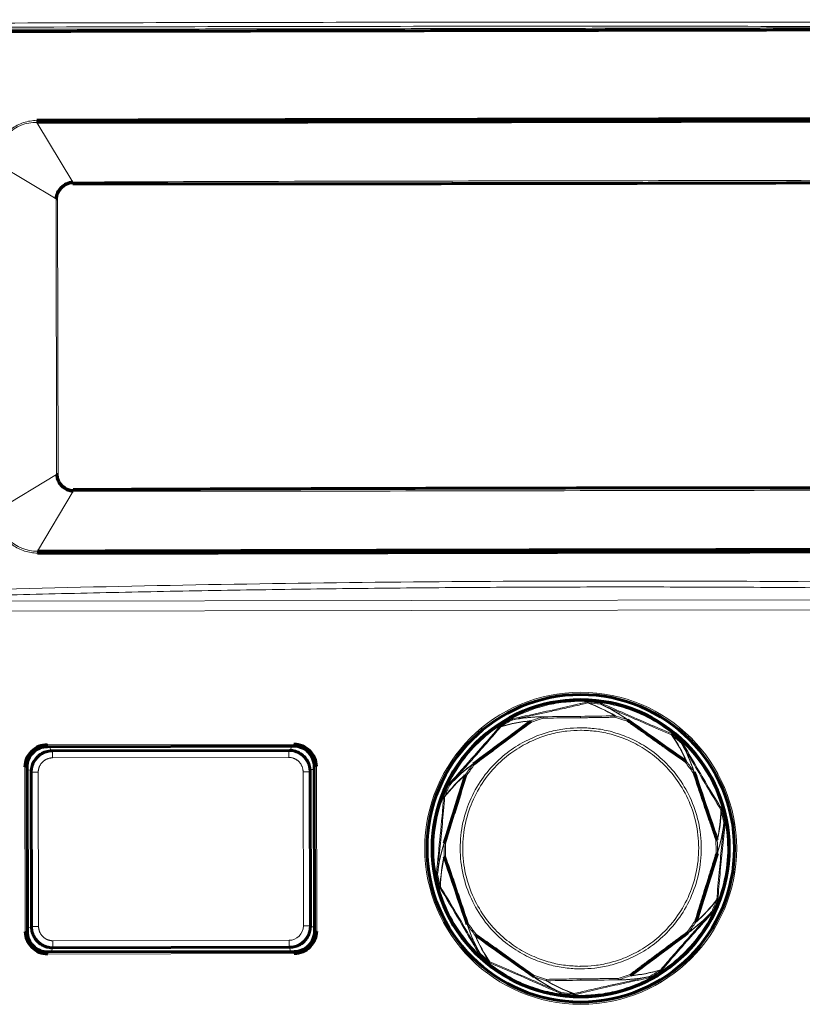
# Model space of a CAD drawing. Header units: millimetres. Extents: x 0 to 594, y 0 to 420.
# Tile 9 of 18: x 129 to 167, y 232 to 280. Entities that reach past the tile are written whole.
import ezdxf

# ---------------------------------------------------------------- set-up
doc = ezdxf.new("R2010")
doc.units = ezdxf.units.MM
doc.linetypes.add('K5LT_BASIC', pattern=[0])
doc.linetypes.add('K5LT_THIN', pattern=[0])
doc.layers.add('Системный слой', color=7, linetype='Continuous')
doc.styles.add('KDIMTEXTSTYLE', font='GOST_AU.SHX', dxfattribs={"width": 0.96, "oblique": 15, "height": 5})
doc.dimstyles.new('KDIMSTYLE (1.00)', dxfattribs={"dimtxt": 5, "dimasz": 1, "dimexe": 2, "dimexo": 0, "dimgap": 1, "dimtad": 1, "dimtxsty": 'KDIMTEXTSTYLE', "dimsah": 1, "dimcen": 0, "dimdle": 1, "dimadec": 0, "dimazin": 0, "dimtfac": 0.667, "dimtmove": 0, "dimatfit": 3, "dimfxl": 1, "dimtvp": 1, "dimtolj": 1, "dimtzin": 0, "dimarcsym": 0})

# ---------------------------------------------------------------- blocks, each defined once
blk = doc.blocks.new('KDIMARROW_01')
at = {"layer": 'Системный слой'}
blk.add_hatch(color=0, dxfattribs=at).paths.add_polyline_path([(-5, -0.658), (0, 0), (-5, 0.658), (-4.5, 0)])
at = {"layer": 'Системный слой', "color": 0, "linetype": 'K5LT_THIN', "lineweight": 18}
for p, q in [((-4.5, 0), (-5, 0.658)), ((-5, 0.658), (0, 0)), ((0, 0), (-5, -0.658)), ((-5, -0.658), (-4.5, 0)), ((0, 0), (-1, 0))]:
    blk.add_line(p, q, dxfattribs=at)

msp = doc.modelspace()

# ---------------------------------------------------------------- linework, layer by layer
at = {"layer": 'Системный слой', "color": 7, "linetype": 'K5LT_THIN', "lineweight": 18}
for p, q in [((131.244, 271.988), (129.488, 274.902)), ((127.51, 272.914), (130.434, 271.168)), ((130.459, 257.725), (130.434, 271.168)), ((130.507, 271.168), (130.532, 257.725)), ((130.459, 257.725), (127.542, 255.968)), ((131.272, 256.908), (129.527, 253.987)), ((126.366, 251.538), (185.645, 251.649)), ((185.646, 251.166), (126.367, 251.055)), ((156.016, 245.862), (156.015, 245.93)), ((130.01, 244.555), (142.028, 244.577)), ((130.01, 244.555), (130.01, 244.455)), ((142.028, 244.477), (130.01, 244.455)), ((130.014, 244.451), (130.01, 244.455)), ((130.151, 244.244), (130.145, 244.451)), ((141.893, 244.473), (141.888, 244.266)), ((142.024, 244.473), (142.028, 244.477)), ((142.028, 244.477), (142.028, 244.577)), ((130.26, 244.206), (130.219, 244.246)), ((130.26, 244.206), (141.779, 244.228)), ((130.26, 244.206), (130.26, 243.906)), ((141.82, 244.268), (141.779, 244.228)), ((141.78, 243.928), (141.779, 244.228)), ((141.78, 243.928), (130.26, 243.906)), ((143.026, 243.475), (143.03, 243.479)), ((143.13, 243.479), (143.03, 243.479)), ((143.045, 235.461), (143.03, 243.479)), ((143.13, 243.479), (143.145, 235.461)), ((129.012, 243.453), (128.912, 243.453)), ((128.927, 235.435), (128.912, 243.453)), ((129.012, 243.453), (129.027, 235.435)), ((129.016, 243.449), (129.012, 243.453)), ((129.017, 243.318), (129.224, 243.313)), ((129.221, 243.244), (129.262, 243.204)), ((129.562, 243.205), (129.262, 243.204)), ((129.276, 235.684), (129.262, 243.204)), ((129.562, 243.205), (129.576, 235.685)), ((142.781, 243.23), (142.481, 243.229)), ((142.495, 235.709), (142.481, 243.229)), ((142.781, 243.23), (142.821, 243.27)), ((142.781, 243.23), (142.795, 235.71)), ((142.819, 243.339), (143.026, 243.344)), ((128.927, 235.435), (129.027, 235.435)), ((129.031, 235.439), (129.027, 235.435)), ((129.236, 235.644), (129.031, 235.632)), ((129.276, 235.684), (129.236, 235.644)), ((129.276, 235.684), (129.576, 235.685)), ((142.495, 235.709), (142.795, 235.71)), ((142.836, 235.67), (142.795, 235.71)), ((143.04, 235.658), (142.836, 235.67)), ((143.041, 235.465), (143.045, 235.461)), ((143.045, 235.461), (143.145, 235.461)), ((130.277, 234.986), (141.797, 235.008)), ((130.277, 234.986), (130.277, 234.687)), ((141.797, 234.708), (141.797, 235.008)), ((130.029, 234.437), (142.047, 234.459)), ((130.033, 234.441), (130.029, 234.437)), ((130.029, 234.437), (130.029, 234.337)), ((142.047, 234.359), (130.029, 234.337)), ((130.226, 234.441), (130.237, 234.646)), ((130.237, 234.646), (130.277, 234.687)), ((141.797, 234.708), (130.277, 234.687)), ((141.797, 234.708), (141.838, 234.668)), ((141.838, 234.668), (141.85, 234.463)), ((142.043, 234.464), (142.047, 234.459)), ((142.047, 234.359), (142.047, 234.459))]:
    msp.add_line(p, q, dxfattribs=at)
at = {"layer": 'Системный слой', "color": 150, "linetype": 'K5LT_BASIC', "lineweight": 60, "true_color": 0x0080ff}
for p, q in [((131.244, 271.988), (131.243, 271.905)), ((130.507, 271.168), (130.434, 271.168)), ((130.459, 257.725), (130.532, 257.725)), ((131.272, 256.908), (131.271, 256.992)), ((130.014, 244.451), (142.024, 244.473)), ((141.82, 244.268), (130.219, 244.246)), ((143.026, 243.475), (143.041, 235.465)), ((129.031, 235.439), (129.016, 243.449)), ((129.221, 243.244), (129.236, 235.644)), ((142.836, 235.67), (142.821, 243.27)), ((142.043, 234.464), (130.033, 234.441)), ((130.237, 234.646), (141.838, 234.668))]:
    msp.add_line(p, q, dxfattribs=at)
at = {"layer": 'Системный слой', "color": 7, "linetype": 'K5LT_THIN', "lineweight": 18}
msp.add_circle((156.028, 239.495), 7.609, dxfattribs=at)
at = {"layer": 'Системный слой', "color": 150, "linetype": 'K5LT_BASIC', "lineweight": 60, "true_color": 0x0080ff}
for radius in [7.5, 7.25]:
    msp.add_circle((156.028, 239.495), radius, dxfattribs=at)
at = {"layer": 'Системный слой', "color": 7, "linetype": 'K5LT_THIN', "lineweight": 18}
msp.add_arc((141.795, 235.708), 0.7, 270.1006, 0.1139, dxfattribs=at)
for points, weights in [([(186.047, 279.55), (166.016, 279.502), (145.891, 279.464), (125.86, 279.437)], [1, 0.996866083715, 0.996866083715, 1]), ([(126.046, 251.795), (145.985, 252.35), (166.024, 252.387), (185.964, 251.907)], [1, 0.996667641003, 0.996667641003, 1]), ([(129.562, 243.205), (129.561, 243.615), (129.85, 243.905), (130.26, 243.906)], [1, 0.804686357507, 0.804686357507, 1]), ([(141.78, 243.928), (142.19, 243.928), (142.48, 243.639), (142.481, 243.229)], [1, 0.804686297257, 0.804686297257, 1]), ([(130.277, 234.986), (129.867, 234.986), (129.576, 235.275), (129.576, 235.685)], [1, 0.804686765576, 0.804686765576, 1])]:
    msp.add_rational_spline(points, weights, degree=3, dxfattribs=at)
for points in [[(125.919, 279.737), (132.587, 279.759), (145.965, 279.79), (166.079, 279.79), (179.457, 279.759), (186.125, 279.737)], [(125.938, 279.537), (132.611, 279.559), (145.965, 279.59), (166.079, 279.59), (179.433, 279.559), (186.106, 279.537)], [(129.492, 275.001), (129.374, 275.001), (129.165, 274.971), (128.839, 274.899), (128.533, 274.768), (128.254, 274.595), (128.006, 274.381), (127.796, 274.129), (127.627, 273.847), (127.504, 273.543), (127.433, 273.226), (127.418, 273.018), (127.418, 272.914)], [(127.51, 272.914), (127.497, 273.435), (127.919, 274.488), (128.968, 274.913), (129.488, 274.902)], [(129.488, 274.902), (129.486, 274.934), (129.492, 274.965), (129.492, 275.001)], [(130.507, 271.168), (130.507, 271.553), (130.861, 271.906), (131.243, 271.905)], [(180.691, 272.081), (172.45, 272.09), (155.967, 272.042), (139.485, 272.028), (131.244, 271.988)], [(131.271, 256.992), (130.889, 256.989), (130.533, 257.341), (130.532, 257.725)], [(131.272, 256.908), (139.513, 256.899), (155.996, 256.947), (172.478, 256.961), (180.719, 257.001)], [(127.45, 255.968), (127.45, 255.861), (127.467, 255.65), (127.541, 255.329), (127.669, 255.023), (127.843, 254.74), (128.058, 254.488), (128.31, 254.277), (128.591, 254.109), (128.891, 253.985), (129.208, 253.917), (129.415, 253.889), (129.531, 253.889)], [(129.527, 253.987), (129.007, 253.975), (127.957, 254.395), (127.53, 255.447), (127.542, 255.968)], [(129.527, 253.987), (129.526, 253.96), (129.531, 253.92), (129.531, 253.889)], [(186, 252.196), (179.347, 252.357), (166.025, 252.562), (145.983, 252.524), (132.662, 252.269), (126.01, 252.084)], [(156.037, 246.505), (155.794, 246.447), (155.315, 246.337), (154.552, 246.167), (153.956, 246.037), (153.36, 245.907), (152.926, 245.811), (152.703, 245.761)], [(156.015, 246.552), (154.921, 246.291), (153.801, 246.057), (152.705, 245.814)], [(156.333, 246.629), (156.227, 246.603), (156.121, 246.578), (156.015, 246.552)], [(156.015, 246.552), (156.023, 246.527), (156.032, 246.507), (156.037, 246.505)], [(156.037, 246.505), (156.144, 246.531), (156.25, 246.556), (156.357, 246.582)], [(156.396, 246.634), (156.388, 246.634), (156.374, 246.635), (156.353, 246.633), (156.339, 246.631), (156.333, 246.629)], [(156.333, 246.629), (156.342, 246.604), (156.351, 246.584), (156.357, 246.582)], [(156.357, 246.582), (156.367, 246.585), (156.378, 246.585), (156.389, 246.584)], [(156.357, 246.582), (156.814, 246.42), (157.26, 246.212), (157.69, 245.956)], [(156.396, 246.634), (156.393, 246.606), (156.39, 246.586), (156.389, 246.584)], [(156.389, 246.584), (156.589, 246.566), (156.789, 246.547), (156.988, 246.528)], [(156.389, 246.584), (156.846, 246.42), (157.291, 246.21), (157.72, 245.952)], [(156.991, 246.577), (156.793, 246.596), (156.594, 246.615), (156.396, 246.634)], [(156.991, 246.577), (156.989, 246.55), (156.988, 246.53), (156.988, 246.528)], [(156.988, 246.528), (157.442, 246.323), (157.878, 246.073), (158.296, 245.772)], [(156.988, 246.528), (157, 246.527), (157.011, 246.523), (157.021, 246.519)], [(157.054, 246.561), (157.047, 246.564), (157.033, 246.569), (157.012, 246.575), (156.998, 246.577), (156.991, 246.577)], [(157.054, 246.561), (157.04, 246.535), (157.026, 246.517), (157.021, 246.519)], [(160.46, 245.036), (160.042, 245.207), (159.227, 245.554), (158.111, 246.044), (157.379, 246.364), (157.021, 246.519)], [(158.323, 245.759), (157.908, 246.061), (157.474, 246.312), (157.021, 246.519)], [(160.468, 245.088), (160.089, 245.243), (159.328, 245.564), (158.187, 246.064), (157.43, 246.397), (157.054, 246.561)], [(152.671, 245.749), (153.158, 245.85), (153.659, 245.904), (154.173, 245.906)], [(154.203, 245.911), (153.69, 245.912), (153.19, 245.86), (152.703, 245.761)], [(154.173, 245.906), (153.982, 245.842), (153.792, 245.778), (153.602, 245.713)], [(154.173, 245.906), (154.182, 245.909), (154.193, 245.911), (154.203, 245.911)], [(154.195, 245.842), (154.184, 245.875), (154.174, 245.904), (154.173, 245.906)], [(154.203, 245.911), (154.199, 245.911), (154.196, 245.879), (154.195, 245.842)], [(156.015, 245.93), (155.41, 245.924), (154.806, 245.919), (154.203, 245.911)], [(157.69, 245.956), (157.133, 245.943), (156.574, 245.936), (156.015, 245.93)], [(157.69, 245.956), (157.7, 245.956), (157.71, 245.955), (157.72, 245.952)], [(157.699, 245.887), (157.697, 245.922), (157.693, 245.952), (157.69, 245.956)], [(157.72, 245.952), (157.719, 245.95), (157.709, 245.921), (157.699, 245.887)], [(158.296, 245.772), (158.104, 245.833), (157.912, 245.892), (157.72, 245.952)], [(152.081, 245.445), (151.684, 244.976), (150.863, 244.041), (150.033, 243.115), (149.625, 242.654)], [(152.128, 245.421), (151.919, 245.176), (151.5, 244.69), (150.881, 243.989), (150.262, 243.295), (149.856, 242.838), (149.655, 242.61)], [(153.622, 245.648), (153.511, 245.564), (153.288, 245.395), (152.946, 245.138), (152.6, 244.88), (152.249, 244.619), (151.895, 244.356), (151.537, 244.09), (151.175, 243.821), (150.935, 243.642), (150.815, 243.552)], [(152.129, 245.486), (152.123, 245.482), (152.111, 245.474), (152.095, 245.46), (152.085, 245.451), (152.081, 245.445)], [(152.081, 245.445), (152.103, 245.43), (152.122, 245.42), (152.128, 245.421)], [(152.128, 245.421), (152.594, 245.559), (153.075, 245.653), (153.574, 245.698)], [(152.128, 245.421), (152.135, 245.429), (152.143, 245.436), (152.153, 245.442)], [(152.644, 245.791), (152.473, 245.689), (152.301, 245.588), (152.129, 245.486)], [(152.129, 245.486), (152.143, 245.462), (152.153, 245.444), (152.153, 245.442)], [(152.153, 245.442), (152.325, 245.544), (152.498, 245.647), (152.671, 245.749)], [(152.153, 245.442), (152.62, 245.578), (153.102, 245.669), (153.602, 245.713)], [(152.705, 245.814), (152.697, 245.813), (152.683, 245.809), (152.663, 245.801), (152.65, 245.794), (152.644, 245.791)], [(152.644, 245.791), (152.658, 245.768), (152.669, 245.75), (152.671, 245.749)], [(152.671, 245.749), (152.681, 245.754), (152.692, 245.758), (152.703, 245.761)], [(152.705, 245.814), (152.709, 245.785), (152.708, 245.762), (152.703, 245.761)], [(153.574, 245.698), (153.583, 245.705), (153.592, 245.71), (153.602, 245.713)], [(153.622, 245.648), (153.6, 245.675), (153.579, 245.697), (153.574, 245.698)], [(153.602, 245.713), (153.602, 245.711), (153.611, 245.682), (153.622, 245.648)], [(153.622, 245.648), (153.686, 245.67), (153.813, 245.713), (154.004, 245.778), (154.132, 245.82), (154.195, 245.842)], [(156.016, 245.862), (155.831, 245.86), (155.453, 245.856), (154.871, 245.85), (154.429, 245.845), (154.195, 245.842)], [(158.276, 245.707), (158.287, 245.741), (158.295, 245.77), (158.296, 245.772)], [(158.323, 245.759), (158.32, 245.761), (158.299, 245.737), (158.276, 245.707)], [(158.296, 245.772), (158.305, 245.769), (158.315, 245.765), (158.323, 245.759)], [(160.468, 245.088), (160.46, 245.062), (160.457, 245.041), (160.46, 245.036)], [(160.46, 245.036), (160.734, 244.635), (160.972, 244.206), (161.17, 243.746)], [(160.46, 245.036), (160.47, 245.032), (160.479, 245.026), (160.487, 245.018)], [(160.522, 245.054), (160.516, 245.059), (160.505, 245.068), (160.487, 245.079), (160.475, 245.085), (160.468, 245.088)], [(160.522, 245.054), (160.503, 245.034), (160.489, 245.019), (160.487, 245.018)], [(160.487, 245.018), (160.638, 244.886), (160.789, 244.753), (160.939, 244.62)], [(160.487, 245.018), (160.76, 244.616), (160.997, 244.186), (161.192, 243.724)], [(160.971, 244.659), (160.821, 244.791), (160.671, 244.923), (160.522, 245.054)], [(129.012, 243.453), (129.011, 243.975), (129.486, 244.454), (130.01, 244.455)], [(142.028, 244.477), (142.551, 244.478), (143.029, 244.004), (143.03, 243.479)], [(160.971, 244.659), (160.953, 244.638), (160.94, 244.622), (160.939, 244.62)], [(160.939, 244.62), (161.186, 244.188), (161.392, 243.729), (161.553, 243.24)], [(160.939, 244.62), (160.947, 244.613), (160.955, 244.603), (160.961, 244.593)], [(161.012, 244.609), (160.985, 244.596), (160.963, 244.589), (160.961, 244.593)], [(162.871, 241.373), (162.63, 241.763), (162.169, 242.53), (161.554, 243.584), (161.155, 244.265), (160.961, 244.593)], [(161.567, 243.213), (161.409, 243.701), (161.205, 244.161), (160.961, 244.593)], [(161.012, 244.609), (161.008, 244.615), (161, 244.628), (160.986, 244.644), (160.976, 244.654), (160.971, 244.659)], [(162.908, 241.41), (162.692, 241.758), (162.266, 242.465), (161.636, 243.541), (161.22, 244.255), (161.012, 244.609)], [(129.262, 243.204), (129.261, 243.292), (129.284, 243.467), (129.385, 243.711), (129.545, 243.92), (129.754, 244.081), (129.998, 244.183), (130.172, 244.206), (130.26, 244.206)], [(141.779, 244.228), (141.867, 244.228), (142.042, 244.205), (142.286, 244.104), (142.495, 243.944), (142.656, 243.735), (142.758, 243.491), (142.781, 243.317), (142.781, 243.23)], [(149.636, 242.581), (149.97, 242.949), (150.344, 243.287), (150.758, 243.591)], [(150.78, 243.613), (150.365, 243.312), (149.99, 242.975), (149.655, 242.61)], [(150.758, 243.591), (150.642, 243.427), (150.526, 243.263), (150.41, 243.099)], [(150.465, 243.059), (150.504, 243.114), (150.581, 243.223), (150.698, 243.388), (150.776, 243.497), (150.815, 243.552)], [(150.758, 243.591), (150.764, 243.599), (150.772, 243.607), (150.78, 243.613)], [(150.815, 243.552), (150.786, 243.573), (150.761, 243.59), (150.758, 243.591)], [(150.78, 243.613), (150.777, 243.611), (150.793, 243.583), (150.815, 243.552)], [(161.137, 243.685), (161.156, 243.714), (161.17, 243.74), (161.17, 243.746)], [(161.192, 243.724), (161.19, 243.724), (161.165, 243.706), (161.137, 243.685)], [(161.137, 243.685), (161.258, 243.523), (161.378, 243.361), (161.499, 243.199)], [(161.17, 243.746), (161.178, 243.74), (161.186, 243.733), (161.192, 243.724)], [(161.553, 243.24), (161.433, 243.402), (161.313, 243.563), (161.192, 243.724)], [(149.389, 241.997), (149.685, 242.383), (150.02, 242.74), (150.397, 243.071)], [(149.397, 242.028), (149.695, 242.413), (150.031, 242.77), (150.41, 243.099)], [(150.465, 243.059), (150.425, 242.927), (150.345, 242.662), (150.219, 242.254), (150.091, 241.839), (149.96, 241.422), (149.828, 241.001), (149.694, 240.575), (149.559, 240.144), (149.47, 239.857), (149.425, 239.713)], [(150.397, 243.071), (150.4, 243.081), (150.404, 243.091), (150.41, 243.099)], [(150.465, 243.059), (150.431, 243.068), (150.401, 243.073), (150.397, 243.071)], [(150.41, 243.099), (150.411, 243.097), (150.436, 243.079), (150.465, 243.059)], [(161.499, 243.199), (161.527, 243.22), (161.551, 243.238), (161.553, 243.24)], [(161.567, 243.213), (161.566, 243.216), (161.534, 243.21), (161.499, 243.199)], [(161.553, 243.24), (161.559, 243.232), (161.564, 243.223), (161.567, 243.213)], [(149.59, 242.599), (149.511, 242.416), (149.431, 242.233), (149.352, 242.049)], [(149.397, 242.028), (149.477, 242.212), (149.556, 242.397), (149.636, 242.581)], [(149.625, 242.654), (149.62, 242.648), (149.611, 242.637), (149.599, 242.618), (149.593, 242.606), (149.59, 242.599)], [(149.59, 242.599), (149.615, 242.589), (149.634, 242.581), (149.636, 242.581)], [(149.625, 242.654), (149.646, 242.633), (149.658, 242.614), (149.655, 242.61)], [(149.636, 242.581), (149.641, 242.592), (149.648, 242.601), (149.655, 242.61)], [(149.352, 242.049), (149.349, 242.043), (149.344, 242.029), (149.339, 242.009), (149.337, 241.995), (149.337, 241.988)], [(149.352, 242.049), (149.377, 242.038), (149.396, 242.029), (149.397, 242.028)], [(149.337, 241.988), (149.292, 241.376), (149.178, 240.136), (149.05, 238.899), (148.991, 238.286)], [(149.389, 241.997), (149.355, 241.546), (149.277, 240.663), (149.156, 239.442), (149.077, 238.652), (149.041, 238.268)], [(149.337, 241.988), (149.364, 241.989), (149.385, 241.992), (149.389, 241.997)], [(149.389, 241.997), (149.39, 242.007), (149.393, 242.018), (149.397, 242.028)], [(162.871, 241.373), (162.858, 240.886), (162.798, 240.4), (162.687, 239.911)], [(162.882, 241.342), (162.868, 240.856), (162.805, 240.369), (162.692, 239.881)], [(162.908, 241.41), (162.887, 241.394), (162.871, 241.378), (162.871, 241.373)], [(162.871, 241.373), (162.876, 241.364), (162.88, 241.353), (162.882, 241.342)], [(162.932, 241.351), (162.905, 241.346), (162.884, 241.342), (162.882, 241.342)], [(162.882, 241.342), (162.927, 241.147), (162.97, 240.951), (163.014, 240.755)], [(162.932, 241.351), (162.93, 241.359), (162.926, 241.373), (162.918, 241.392), (162.912, 241.404), (162.908, 241.41)], [(163.062, 240.768), (163.019, 240.962), (162.975, 241.157), (162.932, 241.351)], [(162.668, 236.993), (162.702, 237.444), (162.78, 238.326), (162.901, 239.547), (162.98, 240.337), (163.016, 240.721)], [(162.695, 239.248), (162.854, 239.736), (162.959, 240.228), (163.016, 240.721)], [(163.014, 240.755), (162.96, 240.261), (162.857, 239.768), (162.699, 239.278)], [(162.72, 237.001), (162.75, 237.41), (162.821, 238.232), (162.944, 239.472), (163.027, 240.294), (163.066, 240.703)], [(163.062, 240.768), (163.036, 240.761), (163.016, 240.756), (163.014, 240.755)], [(163.014, 240.755), (163.016, 240.744), (163.017, 240.732), (163.016, 240.721)], [(163.066, 240.703), (163.037, 240.708), (163.015, 240.716), (163.016, 240.721)], [(163.066, 240.703), (163.067, 240.71), (163.067, 240.725), (163.066, 240.747), (163.064, 240.761), (163.062, 240.768)], [(149.361, 239.741), (149.203, 239.253), (149.097, 238.761), (149.041, 238.268)], [(149.043, 238.234), (149.097, 238.728), (149.2, 239.221), (149.357, 239.711)], [(149.357, 239.711), (149.357, 239.721), (149.358, 239.732), (149.361, 239.741)], [(149.425, 239.713), (149.39, 239.712), (149.36, 239.711), (149.357, 239.711)], [(149.357, 239.711), (149.359, 239.51), (149.361, 239.309), (149.364, 239.108)], [(149.361, 239.741), (149.361, 239.738), (149.39, 239.725), (149.425, 239.713)], [(149.433, 239.108), (149.432, 239.175), (149.43, 239.309), (149.427, 239.511), (149.426, 239.646), (149.425, 239.713)], [(162.624, 239.881), (162.657, 239.894), (162.684, 239.907), (162.687, 239.911)], [(162.692, 239.881), (162.69, 239.881), (162.66, 239.882), (162.624, 239.881)], [(162.687, 239.911), (162.69, 239.902), (162.692, 239.891), (162.692, 239.881)], [(162.699, 239.278), (162.698, 239.479), (162.695, 239.68), (162.692, 239.881)], [(162.631, 239.276), (162.667, 239.277), (162.697, 239.278), (162.699, 239.278)], [(162.695, 239.248), (162.696, 239.251), (162.667, 239.264), (162.631, 239.276)], [(162.699, 239.278), (162.7, 239.268), (162.698, 239.257), (162.695, 239.248)], [(149.174, 237.647), (149.189, 238.133), (149.251, 238.62), (149.364, 239.108)], [(149.186, 237.617), (149.199, 238.103), (149.259, 238.589), (149.37, 239.078)], [(149.364, 239.108), (149.366, 239.108), (149.397, 239.107), (149.433, 239.108)], [(149.37, 239.078), (149.366, 239.087), (149.365, 239.098), (149.364, 239.108)], [(149.433, 239.108), (149.4, 239.095), (149.373, 239.082), (149.37, 239.078)], [(149.433, 239.108), (149.479, 238.976), (149.57, 238.711), (149.709, 238.307), (149.848, 237.898), (149.987, 237.483), (150.128, 237.065), (150.27, 236.642), (150.414, 236.215), (150.51, 235.932), (150.558, 235.79)], [(148.991, 238.286), (148.99, 238.279), (148.99, 238.264), (148.991, 238.242), (148.993, 238.228), (148.995, 238.221)], [(148.991, 238.286), (149.02, 238.281), (149.041, 238.273), (149.041, 238.268)], [(148.995, 238.221), (149.021, 238.228), (149.041, 238.233), (149.043, 238.234)], [(148.995, 238.221), (149.038, 238.027), (149.081, 237.832), (149.125, 237.638)], [(149.043, 238.234), (149.041, 238.245), (149.04, 238.257), (149.041, 238.268)], [(149.174, 237.647), (149.13, 237.842), (149.086, 238.038), (149.043, 238.234)], [(149.125, 237.638), (149.152, 237.643), (149.173, 237.647), (149.174, 237.647)], [(149.125, 237.638), (149.127, 237.63), (149.131, 237.616), (149.139, 237.597), (149.145, 237.585), (149.149, 237.579)], [(149.149, 237.579), (149.17, 237.595), (149.186, 237.611), (149.186, 237.617)], [(149.149, 237.579), (149.473, 237.057), (150.109, 235.987), (150.733, 234.911), (151.045, 234.381)], [(149.186, 237.617), (149.181, 237.626), (149.177, 237.636), (149.174, 237.647)], [(149.186, 237.617), (149.427, 237.226), (149.887, 236.459), (150.503, 235.405), (150.902, 234.724), (151.096, 234.396)], [(162.66, 236.961), (162.362, 236.576), (162.025, 236.219), (161.647, 235.89)], [(162.668, 236.993), (162.371, 236.606), (162.037, 236.249), (161.66, 235.918)], [(162.66, 236.961), (162.58, 236.777), (162.5, 236.592), (162.42, 236.408)], [(162.467, 236.39), (162.546, 236.573), (162.626, 236.756), (162.705, 236.94)], [(162.668, 236.993), (162.667, 236.982), (162.664, 236.971), (162.66, 236.961)], [(162.705, 236.94), (162.68, 236.951), (162.661, 236.96), (162.66, 236.961)], [(162.72, 237.001), (162.693, 237.001), (162.672, 236.997), (162.668, 236.993)], [(162.705, 236.94), (162.708, 236.947), (162.713, 236.96), (162.718, 236.981), (162.719, 236.994), (162.72, 237.001)], [(159.929, 233.568), (160.137, 233.814), (160.557, 234.299), (161.176, 235), (161.794, 235.694), (162.201, 236.151), (162.402, 236.379)], [(159.976, 233.544), (160.241, 233.857), (160.781, 234.481), (161.61, 235.411), (162.16, 236.028), (162.432, 236.335)], [(161.277, 235.376), (161.692, 235.677), (162.066, 236.014), (162.402, 236.379)], [(162.42, 236.408), (162.086, 236.041), (161.713, 235.702), (161.298, 235.398)], [(162.432, 236.335), (162.411, 236.357), (162.398, 236.375), (162.402, 236.379)], [(162.42, 236.408), (162.416, 236.398), (162.409, 236.388), (162.402, 236.379)], [(162.467, 236.39), (162.442, 236.4), (162.423, 236.408), (162.42, 236.408)], [(162.432, 236.335), (162.437, 236.341), (162.446, 236.353), (162.458, 236.371), (162.464, 236.383), (162.467, 236.39)], [(161.592, 235.931), (161.476, 235.766), (161.359, 235.601), (161.242, 235.437)], [(161.298, 235.398), (161.415, 235.562), (161.531, 235.726), (161.647, 235.89)], [(161.647, 235.89), (161.645, 235.892), (161.621, 235.91), (161.592, 235.931)], [(161.592, 235.931), (161.626, 235.921), (161.655, 235.916), (161.66, 235.918)], [(161.66, 235.918), (161.657, 235.908), (161.653, 235.899), (161.647, 235.89)], [(130.029, 234.437), (129.506, 234.436), (129.028, 234.91), (129.027, 235.435)], [(130.277, 234.687), (130.19, 234.686), (130.015, 234.709), (129.771, 234.81), (129.562, 234.97), (129.401, 235.179), (129.299, 235.423), (129.276, 235.597), (129.276, 235.684)], [(142.795, 235.71), (142.795, 235.622), (142.773, 235.448), (142.672, 235.204), (142.512, 234.994), (142.302, 234.833), (142.059, 234.732), (141.885, 234.708), (141.797, 234.708)], [(143.045, 235.461), (143.046, 234.939), (142.571, 234.46), (142.047, 234.459)], [(150.49, 235.776), (150.491, 235.773), (150.522, 235.779), (150.558, 235.79)], [(150.504, 235.749), (150.498, 235.757), (150.493, 235.766), (150.49, 235.776)], [(150.49, 235.776), (150.648, 235.288), (150.852, 234.828), (151.096, 234.396)], [(150.558, 235.79), (150.53, 235.769), (150.506, 235.751), (150.504, 235.749)], [(151.118, 234.369), (150.871, 234.801), (150.665, 235.26), (150.504, 235.749)], [(150.504, 235.749), (150.624, 235.587), (150.744, 235.426), (150.864, 235.265)], [(150.92, 235.305), (150.879, 235.358), (150.799, 235.466), (150.678, 235.628), (150.598, 235.736), (150.558, 235.79)], [(161.277, 235.376), (161.28, 235.378), (161.263, 235.406), (161.242, 235.437)], [(161.242, 235.437), (161.271, 235.417), (161.296, 235.399), (161.298, 235.398)], [(161.298, 235.398), (161.292, 235.39), (161.285, 235.382), (161.277, 235.376)], [(150.864, 235.265), (150.866, 235.265), (150.891, 235.283), (150.92, 235.305)], [(150.887, 235.244), (150.878, 235.249), (150.871, 235.257), (150.864, 235.265)], [(151.57, 233.971), (151.296, 234.373), (151.06, 234.803), (150.864, 235.265)], [(150.92, 235.305), (150.901, 235.275), (150.886, 235.249), (150.887, 235.244)], [(151.597, 233.953), (151.322, 234.354), (151.084, 234.783), (150.887, 235.244)], [(150.92, 235.305), (151.034, 235.225), (151.264, 235.065), (151.614, 234.819), (151.966, 234.57), (152.323, 234.317), (152.683, 234.061), (153.046, 233.802), (153.413, 233.542), (153.657, 233.369), (153.78, 233.282)], [(151.045, 234.381), (151.072, 234.394), (151.094, 234.4), (151.096, 234.396)], [(151.045, 234.381), (151.049, 234.374), (151.057, 234.362), (151.071, 234.345), (151.081, 234.335), (151.086, 234.33)], [(151.086, 234.33), (151.104, 234.351), (151.117, 234.367), (151.118, 234.369)], [(151.118, 234.369), (151.109, 234.377), (151.102, 234.386), (151.096, 234.396)], [(151.57, 233.971), (151.419, 234.103), (151.268, 234.236), (151.118, 234.369)], [(151.086, 234.33), (151.236, 234.198), (151.385, 234.066), (151.535, 233.935)], [(151.535, 233.935), (151.554, 233.955), (151.568, 233.97), (151.57, 233.971)], [(151.535, 233.935), (151.541, 233.93), (151.552, 233.921), (151.57, 233.91), (151.582, 233.904), (151.589, 233.901)], [(151.597, 233.953), (151.587, 233.957), (151.578, 233.963), (151.57, 233.971)], [(151.589, 233.901), (151.597, 233.927), (151.6, 233.948), (151.597, 233.953)], [(151.589, 233.901), (152.158, 233.669), (153.301, 233.177), (154.438, 232.673), (155.003, 232.428)], [(151.597, 233.953), (152.015, 233.782), (152.83, 233.435), (153.946, 232.945), (154.678, 232.625), (155.035, 232.47)], [(159.904, 233.547), (159.437, 233.411), (158.955, 233.32), (158.455, 233.276)], [(159.929, 233.568), (159.462, 233.43), (158.981, 233.337), (158.482, 233.291)], [(159.904, 233.547), (159.731, 233.445), (159.559, 233.342), (159.386, 233.24)], [(159.412, 233.198), (159.584, 233.3), (159.756, 233.401), (159.928, 233.503)], [(159.929, 233.568), (159.922, 233.56), (159.914, 233.553), (159.904, 233.547)], [(159.928, 233.503), (159.914, 233.527), (159.904, 233.545), (159.904, 233.547)], [(159.928, 233.503), (159.934, 233.507), (159.946, 233.515), (159.962, 233.529), (159.972, 233.539), (159.976, 233.544)], [(159.976, 233.544), (159.954, 233.559), (159.935, 233.569), (159.929, 233.568)], [(153.733, 233.23), (153.736, 233.228), (153.758, 233.252), (153.78, 233.282)], [(153.761, 233.217), (153.751, 233.22), (153.742, 233.224), (153.733, 233.23)], [(153.733, 233.23), (154.149, 232.928), (154.583, 232.677), (155.035, 232.47)], [(153.78, 233.282), (153.77, 233.248), (153.761, 233.219), (153.761, 233.217)], [(155.069, 232.461), (154.615, 232.666), (154.178, 232.916), (153.761, 233.217)], [(153.761, 233.217), (153.953, 233.157), (154.145, 233.097), (154.336, 233.037)], [(154.358, 233.102), (154.294, 233.122), (154.165, 233.162), (153.973, 233.222), (153.845, 233.262), (153.78, 233.282)], [(154.336, 233.037), (154.338, 233.039), (154.347, 233.068), (154.358, 233.102)], [(155.668, 232.405), (155.211, 232.57), (154.766, 232.779), (154.336, 233.037)], [(154.367, 233.033), (154.357, 233.033), (154.346, 233.034), (154.336, 233.037)], [(156.04, 233.127), (155.846, 233.125), (155.465, 233.121), (154.922, 233.113), (154.548, 233.106), (154.358, 233.102)], [(154.358, 233.102), (154.36, 233.067), (154.364, 233.037), (154.367, 233.033)], [(154.367, 233.033), (154.924, 233.046), (155.482, 233.053), (156.041, 233.059)], [(155.7, 232.407), (155.242, 232.57), (154.797, 232.777), (154.367, 233.033)], [(156.02, 232.484), (156.263, 232.542), (156.742, 232.652), (157.505, 232.822), (158.1, 232.952), (158.697, 233.082), (159.131, 233.178), (159.354, 233.228)], [(156.04, 233.127), (156.041, 233.092), (156.041, 233.061), (156.041, 233.059)], [(156.041, 233.059), (156.646, 233.065), (157.251, 233.07), (157.854, 233.078)], [(156.042, 232.437), (156.406, 232.524), (157.142, 232.691), (158.251, 232.933), (158.987, 233.094), (159.352, 233.175)], [(157.854, 233.078), (158.367, 233.077), (158.867, 233.129), (159.354, 233.228)], [(157.854, 233.078), (157.857, 233.078), (157.861, 233.11), (157.861, 233.147)], [(157.884, 233.083), (157.874, 233.08), (157.864, 233.078), (157.854, 233.078)], [(157.861, 233.147), (157.873, 233.114), (157.883, 233.085), (157.884, 233.083)], [(157.884, 233.083), (158.074, 233.147), (158.265, 233.211), (158.455, 233.276)], [(159.386, 233.24), (158.899, 233.139), (158.398, 233.085), (157.884, 233.083)], [(158.455, 233.276), (158.455, 233.278), (158.446, 233.307), (158.434, 233.341)], [(158.434, 233.341), (158.456, 233.314), (158.477, 233.292), (158.482, 233.291)], [(158.482, 233.291), (158.474, 233.284), (158.465, 233.279), (158.455, 233.276)], [(159.352, 233.175), (159.348, 233.204), (159.349, 233.227), (159.354, 233.228)], [(159.352, 233.175), (159.36, 233.176), (159.374, 233.18), (159.394, 233.188), (159.407, 233.195), (159.412, 233.198)], [(159.386, 233.24), (159.376, 233.235), (159.365, 233.231), (159.354, 233.228)], [(159.412, 233.198), (159.398, 233.222), (159.387, 233.239), (159.386, 233.24)], [(155.003, 232.428), (155.017, 232.454), (155.031, 232.472), (155.035, 232.47)], [(155.069, 232.461), (155.057, 232.463), (155.046, 232.466), (155.035, 232.47)], [(155.066, 232.412), (155.068, 232.439), (155.069, 232.459), (155.069, 232.461)], [(155.668, 232.405), (155.468, 232.423), (155.268, 232.442), (155.069, 232.461)], [(156.02, 232.484), (155.913, 232.458), (155.806, 232.433), (155.7, 232.407)], [(155.724, 232.36), (155.83, 232.386), (155.935, 232.411), (156.042, 232.437)], [(156.042, 232.437), (156.034, 232.462), (156.025, 232.482), (156.02, 232.484)], [(155.003, 232.428), (155.01, 232.425), (155.024, 232.42), (155.045, 232.414), (155.059, 232.412), (155.066, 232.412)], [(155.066, 232.412), (155.264, 232.393), (155.463, 232.374), (155.661, 232.355)], [(155.661, 232.355), (155.664, 232.383), (155.667, 232.403), (155.668, 232.405)], [(155.661, 232.355), (155.669, 232.355), (155.683, 232.354), (155.704, 232.356), (155.717, 232.358), (155.724, 232.36)], [(155.7, 232.407), (155.69, 232.404), (155.679, 232.404), (155.668, 232.405)], [(155.724, 232.36), (155.715, 232.385), (155.706, 232.405), (155.7, 232.407)]]:
    msp.add_open_spline(points, degree=3, dxfattribs=at)
at = {"layer": 'Системный слой', "color": 150, "linetype": 'K5LT_BASIC', "lineweight": 60, "true_color": 0x0080ff}
msp.add_rational_spline([(186.057, 279.448), (166.02, 279.405), (145.888, 279.368), (125.85, 279.33)], [1, 0.996866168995, 0.996866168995, 1], degree=3, dxfattribs=at)
for points in [[(182.436, 275.002), (164.829, 274.953), (147.095, 274.919), (129.488, 274.902)], [(182.432, 275.1), (176.572, 275.101), (164.8, 275.074), (147.124, 275.041), (135.352, 275.024), (129.492, 275.001)], [(131.244, 271.988), (131.133, 271.983), (130.922, 271.929), (130.651, 271.732), (130.491, 271.484), (130.438, 271.279), (130.434, 271.168)], [(180.692, 271.997), (175.681, 271.975), (165.327, 271.938), (148.068, 271.904), (136.88, 271.902), (131.243, 271.905)], [(130.459, 257.725), (130.463, 257.633), (130.503, 257.461), (130.607, 257.257), (130.81, 257.057), (130.997, 256.959), (131.174, 256.913), (131.272, 256.908)], [(131.271, 256.992), (136.283, 257.014), (146.636, 257.051), (163.896, 257.085), (175.083, 257.087), (180.72, 257.084)], [(129.527, 253.987), (147.134, 254.036), (164.868, 254.07), (182.476, 254.087)], [(129.531, 253.889), (135.391, 253.888), (147.163, 253.915), (164.839, 253.948), (176.612, 253.965), (182.471, 253.988)], [(153.574, 245.698), (152.652, 244.996), (151.709, 244.306), (150.78, 243.613)], [(161.17, 243.746), (160.217, 244.405), (159.27, 245.089), (158.323, 245.759)], [(130.01, 244.555), (129.858, 244.552), (129.58, 244.497), (129.212, 244.252), (128.968, 243.883), (128.914, 243.604), (128.912, 243.453)], [(130.014, 244.451), (129.883, 244.45), (129.622, 244.398), (129.289, 244.175), (129.068, 243.841), (129.016, 243.58), (129.016, 243.449)], [(143.026, 243.475), (143.025, 243.606), (142.973, 243.867), (142.75, 244.2), (142.417, 244.422), (142.155, 244.473), (142.024, 244.473)], [(143.13, 243.479), (143.127, 243.631), (143.072, 243.91), (142.827, 244.277), (142.458, 244.521), (142.18, 244.575), (142.028, 244.577)], [(129.224, 243.313), (129.23, 243.409), (129.271, 243.597), (129.409, 243.851), (129.613, 244.056), (129.867, 244.196), (130.055, 244.237), (130.151, 244.244)], [(130.219, 244.246), (130.212, 244.246), (130.196, 244.246), (130.173, 244.245), (130.158, 244.244), (130.151, 244.244)], [(141.888, 244.266), (141.881, 244.266), (141.866, 244.267), (141.843, 244.268), (141.827, 244.268), (141.82, 244.268)], [(141.888, 244.266), (141.984, 244.259), (142.172, 244.219), (142.427, 244.08), (142.632, 243.876), (142.771, 243.622), (142.812, 243.434), (142.819, 243.339)], [(129.224, 243.313), (129.223, 243.306), (129.222, 243.29), (129.222, 243.267), (129.221, 243.252), (129.221, 243.244)], [(142.821, 243.27), (142.821, 243.278), (142.821, 243.293), (142.82, 243.316), (142.819, 243.331), (142.819, 243.339)], [(150.397, 243.071), (150.064, 241.961), (149.706, 240.849), (149.361, 239.741)], [(162.687, 239.911), (162.304, 241.005), (161.939, 242.115), (161.567, 243.213)], [(161.66, 235.918), (161.993, 237.028), (162.351, 238.14), (162.695, 239.248)], [(149.37, 239.078), (149.753, 237.984), (150.117, 236.874), (150.49, 235.776)], [(128.927, 235.435), (128.93, 235.283), (128.985, 235.005), (129.23, 234.637), (129.599, 234.393), (129.877, 234.339), (130.029, 234.337)], [(129.031, 235.439), (129.032, 235.308), (129.084, 235.047), (129.307, 234.714), (129.64, 234.492), (129.902, 234.441), (130.033, 234.441)], [(130.237, 234.646), (130.15, 234.646), (129.975, 234.669), (129.731, 234.769), (129.522, 234.93), (129.361, 235.139), (129.259, 235.382), (129.236, 235.557), (129.236, 235.644)], [(142.836, 235.67), (142.836, 235.582), (142.813, 235.408), (142.713, 235.164), (142.552, 234.954), (142.343, 234.793), (142.099, 234.691), (141.925, 234.668), (141.838, 234.668)], [(142.043, 234.464), (142.173, 234.464), (142.435, 234.516), (142.768, 234.739), (142.989, 235.073), (143.041, 235.335), (143.041, 235.465)], [(142.047, 234.359), (142.199, 234.362), (142.477, 234.417), (142.845, 234.663), (143.089, 235.031), (143.143, 235.31), (143.145, 235.461)], [(158.482, 233.291), (159.404, 233.993), (160.347, 234.683), (161.277, 235.376)], [(150.887, 235.244), (151.84, 234.584), (152.787, 233.9), (153.733, 233.23)]]:
    msp.add_open_spline(points, degree=3, dxfattribs=at)
at = {"layer": 'Системный слой', "color": 7, "linetype": 'K5LT_THIN', "lineweight": 18}
for points, weights, knots in [([(163.537, 239.509), (163.532, 239.666), (163.527, 239.823), (163.522, 239.98), (162.608, 254.074), (148.493, 253.604), (148.52, 239.48), (148.525, 239.323), (148.53, 239.166), (148.535, 239.009), (149.448, 224.915), (163.564, 225.385), (163.537, 239.509)], [1, 1, 1, 1, 0.354273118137, 0.354273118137, 1, 1, 1, 1, 0.354273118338, 0.354273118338, 1], [0, 0, 0, 0, 1, 1, 1, 4.078763, 4.078763, 4.078763, 5.078763, 5.078763, 5.078763, 8.157526, 8.157526, 8.157526, 8.157526]), ([(156.042, 232.273), (141.685, 232.246), (141.615, 246.603), (155.972, 246.716), (155.986, 246.716), (156, 246.716), (156.015, 246.716)], [1, 0.335331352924, 0.335331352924, 1, 1, 1, 1], [-3.133725, -3.133725, -3.133725, -3.133725, 0.001873, 0.001873, 0.001873, 1.001873, 1.001873, 1.001873, 1.001873]), ([(156.015, 246.666), (156.001, 246.666), (155.986, 246.666), (155.972, 246.666), (141.715, 246.554), (141.784, 232.296), (156.042, 232.323)], [1, 1, 1, 1, 0.335331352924, 0.335331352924, 1], [0, 0, 0, 0, 1, 1, 1, 4.135599, 4.135599, 4.135599, 4.135599]), ([(156.015, 246.716), (170.372, 246.743), (170.442, 232.386), (156.085, 232.273), (156.071, 232.273), (156.056, 232.273), (156.042, 232.273)], [1, 0.335331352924, 0.335331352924, 1, 1, 1, 1], [0.007867, 0.007867, 0.007867, 0.007867, 3.143466, 3.143466, 3.143466, 4.143466, 4.143466, 4.143466, 4.143466]), ([(156.042, 232.323), (156.056, 232.323), (156.071, 232.323), (156.085, 232.323), (170.342, 232.435), (170.273, 246.693), (156.015, 246.666)], [1, 1, 1, 1, 0.335331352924, 0.335331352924, 1], [0, 0, 0, 0, 1, 1, 1, 4.135599, 4.135599, 4.135599, 4.135599]), ([(156.039, 233.614), (156.027, 233.614), (156.015, 233.614), (156.003, 233.614), (144.314, 233.664), (144.328, 245.354), (156.017, 245.375)], [1, 1, 1, 1, 0.33539359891, 0.33539359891, 1], [0, 0, 0, 0, 1, 1, 1, 4.135412, 4.135412, 4.135412, 4.135412]), ([(156.039, 233.739), (156.027, 233.739), (156.015, 233.739), (156.003, 233.739), (144.563, 233.788), (144.577, 245.229), (156.018, 245.25)], [1, 1, 1, 1, 0.33539359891, 0.33539359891, 1], [0, 0, 0, 0, 1, 1, 1, 4.135412, 4.135412, 4.135412, 4.135412]), ([(156.017, 245.375), (156.029, 245.375), (156.042, 245.375), (156.054, 245.375), (167.743, 245.325), (167.729, 233.636), (156.039, 233.614)], [1, 1, 1, 1, 0.335393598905, 0.335393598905, 1], [0, 0, 0, 0, 1, 1, 1, 4.135412, 4.135412, 4.135412, 4.135412]), ([(156.018, 245.25), (156.029, 245.25), (156.041, 245.25), (156.053, 245.25), (167.493, 245.201), (167.479, 233.76), (156.039, 233.739)], [1, 1, 1, 1, 0.335393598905, 0.335393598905, 1], [0, 0, 0, 0, 1, 1, 1, 4.135412, 4.135412, 4.135412, 4.135412])]:
    msp.add_rational_spline(points, weights, degree=3, knots=knots, dxfattribs=at)
for points, knots in [([(156.016, 245.862), (156.112, 245.863), (156.283, 245.865), (156.506, 245.867), (156.677, 245.869), (156.823, 245.871), (156.976, 245.874), (157.168, 245.877), (157.411, 245.881), (157.596, 245.885), (157.699, 245.887)], [0, 0, 0, 0, 1.853393, 3.304343, 4.333858, 5.193482, 6.151778, 7.36249, 9.017785, 11, 11, 11, 11]), ([(157.699, 245.887), (157.827, 245.847), (158.02, 245.787), (158.212, 245.727), (158.276, 245.707)], [0, 0, 0, 0, 3.333333, 5, 5, 5, 5]), ([(161.137, 243.685), (161.042, 243.755), (160.878, 243.869), (160.672, 244.009), (160.527, 244.111), (160.406, 244.196), (160.278, 244.286), (160.145, 244.381), (160.015, 244.473), (159.883, 244.566), (159.735, 244.671), (159.572, 244.788), (159.409, 244.904), (159.268, 245.003), (159.147, 245.089), (159.022, 245.179), (158.874, 245.284), (158.714, 245.397), (158.577, 245.494), (158.479, 245.564), (158.386, 245.63), (158.321, 245.676), (158.276, 245.707)], [0, 0, 0, 0, 2.392429, 4.083806, 5.092087, 5.977743, 7.072575, 8.211304, 9.225551, 10.236131, 11.41075, 12.815342, 14.157483, 15.293951, 16.154394, 17.056148, 18.275849, 19.631303, 20.823395, 21.475686, 21.951274, 23, 23, 23, 23]), ([(161.499, 243.199), (161.582, 242.955), (161.735, 242.502), (161.939, 241.893), (162.105, 241.399), (162.235, 241.014), (162.344, 240.695), (162.44, 240.412), (162.533, 240.142), (162.594, 239.967), (162.624, 239.881)], [0, 0, 0, 0, 2.339919, 4.367257, 5.939976, 7.221081, 8.218585, 9.167537, 10.097347, 11, 11, 11, 11]), ([(162.624, 239.881), (162.626, 239.747), (162.629, 239.545), (162.631, 239.343), (162.631, 239.276)], [0, 0, 0, 0, 3.333333, 5, 5, 5, 5]), ([(161.592, 235.931), (161.628, 236.039), (161.684, 236.224), (161.752, 236.457), (161.803, 236.623), (161.847, 236.765), (161.894, 236.917), (161.944, 237.079), (161.992, 237.232), (162.034, 237.368), (162.075, 237.499), (162.121, 237.645), (162.177, 237.822), (162.237, 238.013), (162.295, 238.199), (162.35, 238.373), (162.406, 238.552), (162.462, 238.731), (162.512, 238.892), (162.551, 239.017), (162.581, 239.114), (162.608, 239.198), (162.624, 239.251), (162.631, 239.276)], [0, 0, 0, 0, 2.416626, 4.138327, 5.177245, 6.096834, 7.258684, 8.500449, 9.625004, 10.570404, 11.44539, 12.453032, 13.716027, 15.209285, 16.511048, 17.675622, 18.892419, 20.275347, 21.431767, 22.238817, 22.893967, 23.481029, 24, 24, 24, 24]), ([(158.434, 233.341), (158.519, 233.401), (158.662, 233.51), (158.843, 233.649), (158.974, 233.749), (159.079, 233.827), (159.192, 233.912), (159.325, 234.011), (159.468, 234.118), (159.6, 234.216), (159.718, 234.304), (159.84, 234.394), (159.987, 234.503), (160.149, 234.624), (160.31, 234.744), (160.464, 234.857), (160.63, 234.981), (160.801, 235.108), (160.954, 235.222), (161.067, 235.306), (161.158, 235.373), (161.212, 235.414), (161.242, 235.437)], [0, 0, 0, 0, 2.112385, 3.684392, 4.683308, 5.455776, 6.352495, 7.500093, 8.771334, 9.892562, 10.760042, 11.675309, 12.880994, 14.334462, 15.614724, 16.77887, 18.052758, 19.595632, 20.844314, 21.704049, 22.295439, 23, 23, 23, 23]), ([(156.04, 233.127), (156.139, 233.126), (156.326, 233.126), (156.578, 233.132), (156.787, 233.135), (156.952, 233.136), (157.108, 233.138), (157.264, 233.14), (157.418, 233.142), (157.562, 233.143), (157.706, 233.144), (157.807, 233.146), (157.861, 233.147)], [0, 0, 0, 0, 2.29302, 4.374947, 5.780516, 6.976632, 7.95674, 9.124769, 10.245408, 11.104847, 11.978618, 13, 13, 13, 13]), ([(158.434, 233.341), (158.307, 233.298), (158.116, 233.233), (157.925, 233.169), (157.861, 233.147)], [0, 0, 0, 0, 3.333333, 5, 5, 5, 5])]:
    msp.add_open_spline(points, degree=3, knots=knots, dxfattribs=at)

# ---------------------------------------------------------------- dimensions: what is measured, and where the dimension line sits
at = {"layer": 'Системный слой', "color": 7}
msp.add_linear_dim(base=(107.024, 311.657), p1=(205.024, 275.69), p2=(107.024, 275.69), location=(156.024, 311.657), text='\\H5.0;\\W0.965;\\Q15;\\H5.0;\\W0.965;\\Q15;\\Q15;Ш', dimstyle='KDIMSTYLE (1.00)', override={"dimexo": 0, "dimblk1": 'KDIMARROW_01', "dimblk2": 'KDIMARROW_01', "dimse1": 0, "dimse2": 0, "dimclrt": 7, "dimtolj": 1}, dxfattribs=at).render()

doc.saveas('drawing.dxf')
